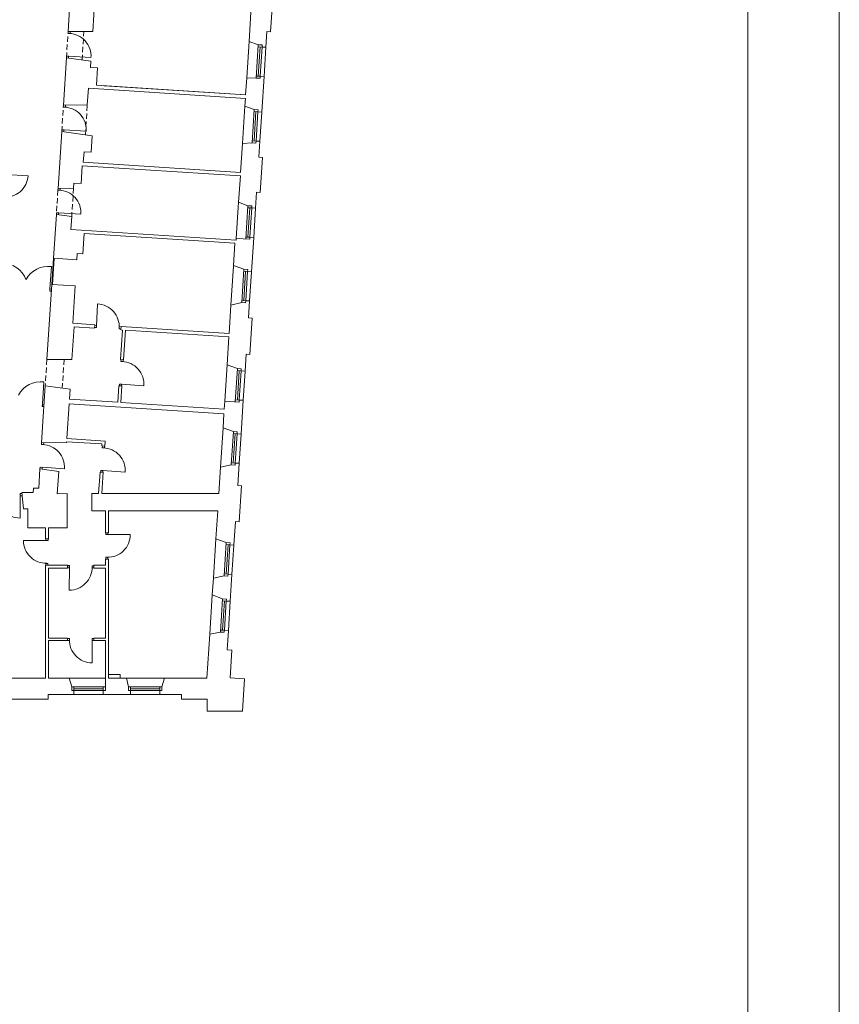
# Model space of a CAD drawing. Header units: centimetres. Extents: x 695802 to 711011, y 25963 to 44188.
# Tile 137 of 157: x 701496 to 701653, y 38908 to 39096. Entities that reach past the tile are written whole.
import ezdxf

# ---------------------------------------------------------------- set-up
doc = ezdxf.new("R2010")
doc.units = ezdxf.units.CM
doc.linetypes.add('DASHED', pattern=[19.05, 12.7, -6.35])
for name, color, linetype, lineweight in [('Drzwi i okna', 51, 'Continuous', 9), ('Przekrojowa', 253, 'Continuous', 25), ('Ramka', 255, 'Continuous', 9), ('Widokowa', 140, 'Continuous', 9)]:
    doc.layers.add(name, color=color, linetype=linetype, lineweight=lineweight)
doc.layers.add('Obrys powierzchni', color=50, linetype='Continuous', lineweight=9, plot=False)

# ---------------------------------------------------------------- blocks, each defined once
blk = doc.blocks.new('zw$2918')
at = {"layer": 'Drzwi i okna', "color": 0, "lineweight": 0}
for p, q in [((3661.2, -1510.3), (3661.7, -1503.7)), ((3669.2, -1510.8), (3669.6, -1504.2)), ((3669.6, -1504.2), (3669.6, -1504.2)), ((3670.2, -1510.9), (3661.2, -1510.3)), ((3669.2, -1510.8), (3669.2, -1510.8)), ((3655.6, -1597), (3655.2, -1603.5)), ((3664.6, -1597.6), (3655.6, -1597)), ((3663.2, -1604), (3663.6, -1597.5)), ((3663.6, -1597.5), (3748.9, -1603)), ((3642.9, -1791.7), (3643.5, -1785.1)), ((3651.9, -1792.3), (3642.9, -1791.7)), ((3650.9, -1792.2), (3651.4, -1785)), ((3650.9, -1792.2), (3650.9, -1792.2)), ((3651.3, -1785.6), (3651.3, -1785.6)), ((3637.4, -1878.4), (3637, -1884.9)), ((3646.4, -1879), (3637.4, -1878.4)), ((3644.9, -1886), (3645.4, -1879)), ((3645.4, -1879), (3730.7, -1884.4)), ((3423, -2049.3), (3508.4, -2054.9)), ((3622.6, -2109.1), (3623, -2102.5)), ((3630.6, -2109.6), (3631, -2103)), ((3631, -2103), (3631, -2103)), ((3631.6, -2109.6), (3622.6, -2109.1)), ((3630.6, -2109.6), (3630.6, -2109.5)), ((3617, -2195.8), (3616.6, -2202.3)), ((3626, -2196.4), (3617, -2195.8)), ((3624.6, -2202.8), (3625, -2196.3)), ((3625, -2196.3), (3710.3, -2201.8)), ((3591.8, -2486.9), (3598, -2401.6)), ((3591.8, -2485.9), (3591.2, -2494.9)), ((3591.2, -2494.9), (3597.7, -2495.4)), ((3598.2, -2487.4), (3591.8, -2486.9)), ((3769.9, -2629.7), (3773.5, -2544.3)), ((3770.1, -2626.3), (3763.5, -2625.9)), ((3770.2, -2625.3), (3769.7, -2634.2)), ((3857, -2629.9), (3856.5, -2638.9)), ((3863.4, -2631.3), (3856.9, -2630.9)), ((3769.7, -2634.2), (3763.1, -2633.9)), ((3856.5, -2638.9), (3863, -2639.3)), ((3863.3, -2763.9), (3863.8, -2757.2)), ((3872.3, -2764.5), (3863.3, -2763.9)), ((3871.3, -2764.4), (3871.7, -2757.7)), ((3563.4, -2927.7), (3569, -2842.4)), ((3857.8, -2850.7), (3857.4, -2857.1)), ((3866.8, -2851.2), (3857.8, -2850.7)), ((3865.3, -2857.6), (3865.7, -2851.2)), ((3865.7, -2851.2), (3951.1, -2856.6)), ((3563.4, -2926.7), (3562.8, -2935.7)), ((3569.9, -2928.2), (3563.4, -2927.7)), ((3562.8, -2935.7), (3569.3, -2936.1)), ((3559.9, -3081.2), (3560.3, -3074.6)), ((3568.8, -3081.8), (3559.9, -3081.2)), ((3567.8, -3081.8), (3568.3, -3075.1)), ((3792, -3093.7), (3792.4, -3087)), ((3800.9, -3094.3), (3792, -3093.7)), ((3800, -3094.2), (3800.4, -3087.5)), ((3554.3, -3168), (3553.9, -3174.5)), ((3563.3, -3168.6), (3554.3, -3168)), ((3561.8, -3175), (3562.3, -3168.5)), ((3562.3, -3168.5), (3647.6, -3174)), ((3786.4, -3180.5), (3786, -3186.9)), ((3795.4, -3181), (3786.4, -3180.5)), ((3794, -3187.4), (3794.4, -3181)), ((3794.4, -3181), (3879.7, -3186.4)), ((3478, -3278), (3478, -3269)), ((3478, -3269), (3485, -3269)), ((3485.8, -3277), (3478, -3277)), ((3478, -3277), (3478.2, -3362.5)), ((3805.4, -3425.5), (3805.4, -3419)), ((3813.4, -3419), (3813.4, -3425.5)), ((3576.7, -3448.5), (3491.2, -3448.3)), ((3575.7, -3448.5), (3584.7, -3448.5)), ((3576.7, -3442), (3576.7, -3448.5)), ((3584.7, -3448.5), (3584.7, -3442)), ((3814.4, -3425.5), (3805.4, -3425.5)), ((3813.4, -3425.5), (3898.9, -3425.4)), ((3575.5, -3535.4), (3584.5, -3535.4)), ((3576.5, -3535.4), (3576.5, -3542)), ((3584.5, -3535.4), (3584.5, -3542)), ((3814.6, -3512.4), (3805.6, -3512.4)), ((3805.6, -3512.4), (3805.6, -3519)), ((3813.6, -3512.4), (3813.6, -3519)), ((3666.2, -3544.3), (3659.7, -3544.3)), ((3659.7, -3552.3), (3666.2, -3552.3)), ((3666.2, -3552.3), (3666, -3637.8)), ((3666.2, -3553.3), (3666.2, -3544.3)), ((3753.1, -3553.5), (3753.1, -3544.5)), ((3753.1, -3544.5), (3759.7, -3544.5)), ((3753.1, -3552.5), (3759.7, -3552.5)), ((3666.3, -3822.2), (3659.7, -3822.2)), ((3666.3, -3830.2), (3659.7, -3830.2)), ((3666.3, -3831.2), (3666.3, -3822.2)), ((3753.2, -3831), (3753.2, -3822)), ((3753.2, -3822), (3759.7, -3822)), ((3759.7, -3830), (3753.2, -3830)), ((3753.2, -3830), (3753.3, -3915.5))]:
    blk.add_line(p, q, dxfattribs=at)
at = {"layer": 'Drzwi i okna', "color": 0, "lineweight": 0, "ltscale": 1.6}
for centre, radius, start, end in [((3662.4, -1597.3), 86.7, 356.2036, 87.8142), ((3644.1, -1878.7), 86.7, 356.2036, 87.8142), ((3421.8, -2049.4), 86.7, 264.7676, 356.3783), ((3623.8, -2196), 86.7, 356.2036, 87.8142), ((3410.9, -2483.8), 95.4, 20.051, 89.8558), ((3584.7, -2496.1), 95.4, 81.999, 151.8038), ((3770.1, -2631), 86.7, 356.1135, 87.7241), ((3864.5, -2850.9), 86.7, 356.2036, 87.8142), ((3556.3, -2937), 95.4, 82.3767, 152.1814), ((3561, -3168.2), 86.7, 356.2036, 87.8142), ((3793.2, -3180.7), 86.7, 356.2036, 87.8142), ((3477.8, -3275.8), 86.7, 178.61, 270.2206), ((3577.9, -3448.7), 86.7, 179.771, 271.3816), ((3812.2, -3425.7), 86.7, 268.6184, 0.229), ((3666.4, -3551.1), 86.7, 269.771, 1.3816), ((3753, -3828.8), 86.7, 178.61, 270.2206)]:
    blk.add_arc(centre, radius, start, end, dxfattribs=at)
at = {"layer": 'Drzwi i okna', "color": 0, "lineweight": 0}
for centre, start, end in [((3513.6, -2484.6), 354.1927, 357.4913), ((3778.7, -2630.1), 355.2588, 358.5574), ((3485.2, -2926), 354.5703, 357.8689), ((3399.9, -3273.7), 358.4469, 1.7455), ((3580, -3526.6), 88.2461, 91.5447), ((3810.1, -3503.7), 88.4553, 91.7539), ((3744.3, -3549.1), 178.2461, 181.5447), ((3675.1, -3826.7), 358.4469, 1.7455)]:
    blk.add_arc(centre, 78.2, start, end, dxfattribs=at)
at = {"layer": 'Przekrojowa', "color": 0, "lineweight": 0, "ltscale": 1.6}
for p, q in [((3764.6, -1367.5), (3755.9, -1502.6)), ((4444.1, -1367.3), (4435.3, -1504.5)), ((3661.7, -1503.7), (3667.2, -1417.9)), ((4352.7, -1540.8), (4361.4, -1406)), ((3661.7, -1503.7), (3755.9, -1502.6)), ((4417.4, -1563.4), (4421.3, -1503.6)), ((4421.3, -1503.6), (4435.3, -1504.5)), ((4352.7, -1540.8), (4388.2, -1553.8)), ((3643.5, -1785.1), (3655.2, -1603.5)), ((3655.2, -1603.5), (3748.6, -1616.7)), ((3748.6, -1616.7), (3747, -1640.5)), ((3774, -1642.2), (3747, -1640.5)), ((3774, -1642.2), (3769.7, -1708.5)), ((4343.7, -1680.4), (4339.5, -1745.3)), ((4343.7, -1680.3), (4380, -1681)), ((4401.5, -1809.9), (4410.2, -1675.2)), ((3738.9, -1720.1), (3734.8, -1784)), ((3738.9, -1720.1), (4338.6, -1758.9)), ((3769.7, -1708.5), (4339.5, -1745.3)), ((3769.7, -1708.5), (4339.5, -1745.3)), ((3797.8, -1723.9), (4338.6, -1758.9)), ((3798.6, -1710.4), (4339.5, -1745.3)), ((3798.6, -1710.4), (4339.5, -1745.3)), ((4338.6, -1758.9), (4336.8, -1788.2)), ((3643.4, -1785.1), (3734.8, -1784)), ((4336.8, -1788.2), (4372.3, -1801.2)), ((3623, -2102.5), (3637, -1884.9)), ((3637, -1884.9), (3753.3, -1901.4)), ((3753.3, -1901.4), (3749.2, -1964.3)), ((4320.4, -2041.7), (4327.5, -1931.1)), ((4327.5, -1931.1), (4364.1, -1928.5)), ((4378.8, -1929.5), (4364.1, -1928.5)), ((4390.3, -1983.6), (4394.2, -1922.7)), ((3722.3, -1962.5), (3719.6, -2002.9)), ((3749.2, -1964.3), (3722.3, -1962.5)), ((4390.3, -1983.6), (4404.3, -1984.5)), ((4404.3, -1984.5), (4395.6, -2118.6)), ((3715.8, -2016.3), (3711.4, -2084.1)), ((3715.8, -2016.3), (4319.5, -2055.2)), ((3719.6, -2002.9), (4320.4, -2041.7)), ((4313, -2155.9), (4319.5, -2055.2)), ((3623, -2102.5), (3682.2, -2101.8)), ((3683.4, -2082.3), (3682.2, -2101.8)), ((3683.4, -2082.3), (3711.4, -2084.1)), ((4377.7, -2178.6), (4381.7, -2117.7)), ((4381.7, -2117.7), (4395.6, -2118.6)), ((4313, -2155.9), (4348.5, -2168.9)), ((3605.8, -2369.9), (3616.6, -2202.3)), ((3616.6, -2202.3), (3675.2, -2210.6)), ((3675.2, -2210.6), (3672, -2260)), ((3672, -2260), (4303.7, -2300.7)), ((3718.1, -2353.1), (3723.1, -2275.3)), ((3723.1, -2275.3), (4298.9, -2312.4)), ((4304.1, -2293.9), (4303.7, -2300.7)), ((4362.1, -2421.1), (4370.5, -2290.4)), ((4298.9, -2312.4), (4293.5, -2397)), ((3605.8, -2369.9), (3694.6, -2375.6)), ((3694.6, -2375.6), (3696.1, -2351.7)), ((3696.1, -2351.7), (3718.1, -2353.1)), ((4293.5, -2397), (4332.9, -2411.4)), ((3580.8, -2757.1), (3599.3, -2469.7)), ((3599.3, -2469.7), (3688.2, -2475.4)), ((3688.2, -2475.4), (3678.9, -2618.1)), ((4283.7, -2548.6), (4276.7, -2656.7)), ((4283.7, -2548.6), (4324.7, -2538.7)), ((4339.5, -2539.7), (4324.7, -2538.7)), ((4354.9, -2532.9), (4350.7, -2597.7)), ((3676.1, -2756), (3684.1, -2632.1)), ((3678.9, -2618.1), (3763.8, -2623.6)), ((3684.1, -2632.1), (3762.9, -2637.2)), ((3762.9, -2637.2), (3763.8, -2623.6)), ((3862.8, -2643.6), (3863.6, -2630.1)), ((3863.6, -2630.1), (4276.7, -2656.7)), ((4350.7, -2597.7), (4364.7, -2598.6)), ((4364.7, -2598.6), (4355.8, -2736.8)), ((3868.7, -2644), (3861.4, -2757.1)), ((3862.8, -2643.6), (3868.7, -2644)), ((3880.7, -2644.8), (3873.4, -2757.9)), ((3880.7, -2644.8), (4275.8, -2670.3)), ((4269, -2776.7), (4275.8, -2670.3)), ((4337.6, -2800.8), (4341.8, -2735.9)), ((4341.8, -2735.9), (4355.8, -2736.8)), ((3580.8, -2757.1), (3676.1, -2756)), ((3861.4, -2757.1), (3873.4, -2757.9)), ((4269, -2776.7), (4308.4, -2791.1)), ((3574.4, -2856.9), (3566.8, -2974.4)), ((3574.4, -2856.9), (3668.7, -2870.3)), ((3854.9, -2857), (3850.9, -2919.8)), ((3854.9, -2857), (3866.9, -2857.7)), ((3866.9, -2857.7), (3862.9, -2920.6)), ((3668.7, -2870.3), (3666.3, -2907.9)), ((3656.5, -3058.7), (3665.1, -2925.5)), ((3665.1, -2925.5), (4256.9, -2963.7)), ((3666.3, -2907.9), (3850.9, -2919.8)), ((3862.9, -2920.6), (4258, -2946.1)), ((4258, -2946.1), (4260, -2915.8)), ((4322.1, -3041.3), (4330.4, -2912.5)), ((4253.5, -3017.2), (4256.9, -2963.7)), ((3566.8, -2974.4), (3560.3, -3074.7)), ((4253.5, -3017.2), (4292.9, -3031.6)), ((3560.3, -3074.7), (3655.6, -3073.5)), ((3655.6, -3073.5), (3655.8, -3070.7)), ((3655.8, -3070.7), (3790.4, -3079.4)), ((3656.5, -3058.7), (3803.2, -3068.2)), ((3790, -3087), (3790.4, -3079.4)), ((3801.9, -3087.8), (3803.2, -3068.2)), ((3790, -3087), (3801.9, -3087.8)), ((4243.8, -3167.5), (4284.7, -3158.9)), ((4314.9, -3153), (4309.4, -3237.8)), ((3553.9, -3174.5), (3549.1, -3248.1)), ((3553.9, -3174.5), (3625.4, -3184.6)), ((3619.9, -3269.2), (3625.4, -3184.6)), ((3778.2, -3269.1), (3783.5, -3186.8)), ((3783.5, -3186.8), (3795.5, -3187.5)), ((3790.2, -3269.1), (3795.5, -3187.5)), ((4243.8, -3167.5), (4237.3, -3269.1)), ((3484.5, -3264.1), (3527.8, -3264.1)), ((3484.5, -3264.1), (3490.9, -3327.7)), ((3528.9, -3248.1), (3527.8, -3264.1)), ((3528.9, -3248.1), (3549.1, -3248.1)), ((3657.7, -3269), (3619.9, -3269.2)), ((3657.7, -3335), (3657.7, -3269)), ((3751.7, -3335), (3751.7, -3269)), ((3751.7, -3269.1), (3778.2, -3269.1)), ((3790.2, -3269.1), (3911.7, -3269.1)), ((3911.7, -3269.1), (4237.3, -3269.1)), ((4309.4, -3237.8), (4323.4, -3238.8)), ((4323.4, -3238.8), (4314.5, -3376.9)), ((3490.9, -3327.7), (3507.7, -3327.7)), ((3507.7, -3400), (3507.7, -3327.7)), ((3657.7, -3335), (3657.7, -3400)), ((3803.7, -3335), (3751.7, -3335)), ((3803.7, -3419), (3803.7, -3335)), ((3815.8, -3419), (3815.8, -3335)), ((4233, -3335), (3815.8, -3335)), ((4226.1, -3441.7), (4233, -3335)), ((4294.7, -3465.8), (4300.5, -3376)), ((4300.5, -3376), (4314.5, -3376.9)), ((3574.7, -3400), (3507.7, -3400)), ((3574.7, -3442), (3574.7, -3400)), ((3657.7, -3400), (3586.7, -3400)), ((3586.7, -3400), (3586.7, -3442)), ((3803.7, -3419), (3815.8, -3419)), ((3586.7, -3442), (3574.7, -3442)), ((4226.1, -3441.7), (4265.5, -3456.2)), ((3803.7, -3542), (3803.7, -3519)), ((3803.7, -3519), (3815.8, -3519)), ((3815.8, -3973.7), (3815.8, -3519)), ((3586.7, -3542), (3574.7, -3542)), ((3574.7, -3542), (3574.7, -3973.7)), ((3586.7, -3542), (3659.7, -3542)), ((3586.7, -3554), (3659.7, -3554)), ((3586.7, -3554), (3586.7, -3821)), ((3659.7, -3542), (3659.7, -3554)), ((3759.7, -3542), (3803.7, -3542)), ((3759.7, -3542), (3759.7, -3554)), ((3759.7, -3554), (3803.7, -3554)), ((3803.7, -3821), (3803.7, -3554)), ((4212.3, -3656.3), (4216.4, -3592.1)), ((4216.4, -3592.1), (4257.3, -3583.4)), ((4280.8, -3680.4), (4287.5, -3577.6)), ((4212.3, -3656.3), (4251.7, -3670.7)), ((4202.6, -3806.6), (4243.4, -3798)), ((4273.6, -3792.1), (4268.9, -3866)), ((3586.7, -3821), (3659.7, -3821)), ((3586.7, -3830), (3586.7, -3973.7)), ((3586.7, -3830), (3659.7, -3830)), ((3659.7, -3821), (3659.7, -3830)), ((3759.7, -3821), (3803.7, -3821)), ((3759.7, -3821), (3759.7, -3830)), ((3759.7, -3830), (3803.7, -3830)), ((3803.7, -3973.7), (3803.7, -3830)), ((4202.6, -3806.6), (4191.8, -3973.7)), ((4191.8, -3973.7), (4202.6, -3806.6)), ((4286.8, -3867.2), (4268.9, -3866)), ((4286.8, -3867.2), (4280, -3973.3)), ((3574.7, -3973.7), (3391.5, -3973.7)), ((3665.3, -3973.7), (3586.7, -3973.7)), ((3665.3, -3973.7), (3676.1, -4007.1)), ((3859.8, -3959.7), (3815.8, -3959.7)), ((3884.5, -3973.7), (3815.8, -3973.7)), ((3859.8, -3959.7), (3859.8, -3973.7)), ((3884.5, -3973.7), (3892.1, -4007.1)), ((4029.5, -3973.7), (4019.7, -4007.1)), ((4191.8, -3973.7), (4029.5, -3973.7)), ((4280, -3973.3), (4335.3, -3976.8)), ((4327.4, -4099.8), (4335.3, -3976.8)), ((3446.9, -4054.8), (3584.9, -4054.8)), ((3683.9, -4036.8), (3584.9, -4036.8)), ((3584.9, -4054.8), (3584.9, -4036.8)), ((3795.9, -4036.8), (3899.9, -4036.8)), ((4011.9, -4036.8), (4094.9, -4036.8)), ((4094.9, -4036.8), (4094.9, -4054.8)), ((4094.9, -4054.8), (4192.9, -4054.8)), ((4192.9, -4054.8), (4192.9, -4099.8)), ((4192.9, -4099.8), (4316.9, -4099.8)), ((4192.9, -4099.8), (4327.4, -4099.8))]:
    blk.add_line(p, q, dxfattribs=at)
at = {"layer": 'Przekrojowa', "color": 0, "lineweight": 0}
for p, q in [((4388.2, -1553.8), (4403, -1554.7)), ((4403, -1554.7), (4402.5, -1562.5)), ((4402.5, -1562.5), (4417.4, -1563.4)), ((4417.4, -1563.4), (4402.5, -1562.5)), ((4380, -1681), (4394.8, -1682)), ((4394.8, -1682), (4395.3, -1674.2)), ((4395.3, -1674.2), (4410.2, -1675.2)), ((4410.2, -1675.2), (4395.3, -1674.2)), ((4372.3, -1801.2), (4387, -1802.2)), ((4387, -1802.2), (4386.5, -1810)), ((4386.5, -1810), (4401.5, -1810.9)), ((4401.5, -1810.9), (4386.5, -1810)), ((4378.8, -1929.5), (4379.3, -1921.7)), ((4379.3, -1921.7), (4394.2, -1922.7)), ((4394.2, -1922.7), (4379.3, -1921.7)), ((4348.5, -2168.9), (4363.3, -2169.9)), ((4363.3, -2169.9), (4362.8, -2177.6)), ((4362.8, -2177.6), (4377.7, -2178.6)), ((4377.7, -2178.6), (4362.8, -2177.6)), ((4304.1, -2293.9), (4355.1, -2297.2)), ((4355.1, -2297.2), (4355.6, -2289.4)), ((4355.6, -2289.4), (4370.5, -2290.4)), ((4370.5, -2290.4), (4355.6, -2289.4)), ((4332.9, -2411.4), (4347.7, -2412.4)), ((4347.7, -2412.4), (4347.2, -2420.1)), ((4347.2, -2420.1), (4362.1, -2421.1)), ((4362.1, -2421.1), (4347.2, -2420.1)), ((4339.5, -2539.7), (4340, -2531.9)), ((4340, -2531.9), (4354.9, -2532.9)), ((4354.9, -2532.9), (4340, -2531.9)), ((4308.4, -2791.1), (4323.2, -2792)), ((4323.2, -2792), (4322.7, -2799.8)), ((4322.7, -2799.8), (4337.6, -2800.8)), ((4337.6, -2800.8), (4322.7, -2799.8)), ((4260, -2915.8), (4315, -2919.3)), ((4315, -2919.3), (4315.5, -2911.6)), ((4315.5, -2911.6), (4330.4, -2912.5)), ((4330.4, -2912.5), (4315.5, -2911.6)), ((4292.9, -3031.6), (4307.7, -3032.5)), ((4307.7, -3032.5), (4307.2, -3040.3)), ((4307.2, -3040.3), (4322.1, -3041.3)), ((4322.1, -3041.3), (4307.2, -3040.3)), ((4284.7, -3158.9), (4299.4, -3159.8)), ((4299.4, -3159.8), (4299.9, -3152.1)), ((4299.9, -3152.1), (4314.9, -3153)), ((4314.9, -3153), (4299.9, -3152.1)), ((4265.5, -3456.2), (4280.3, -3457.1)), ((4280.3, -3457.1), (4279.8, -3464.9)), ((4279.8, -3464.9), (4294.7, -3465.8)), ((4294.7, -3465.8), (4279.8, -3464.9)), ((4257.3, -3583.4), (4272.1, -3584.4)), ((4272.1, -3584.4), (4272.6, -3576.6)), ((4272.6, -3576.6), (4287.5, -3577.6)), ((4287.5, -3577.6), (4272.6, -3576.6)), ((4251.7, -3670.7), (4266.4, -3671.7)), ((4266.4, -3671.7), (4265.9, -3679.4)), ((4265.9, -3679.4), (4280.8, -3680.4)), ((4280.8, -3680.4), (4265.9, -3679.4)), ((4243.4, -3798), (4258.2, -3798.9)), ((4258.2, -3798.9), (4258.7, -3791.2)), ((4258.7, -3791.2), (4273.6, -3792.1)), ((4273.6, -3792.1), (4258.7, -3791.2)), ((3803.7, -3973.7), (3803.7, -4021.9)), ((3676.1, -4007.1), (3676.1, -4021.9)), ((3676.1, -4021.9), (3683.9, -4021.9)), ((3683.9, -4021.9), (3683.9, -4036.8)), ((3683.9, -4036.8), (3683.9, -4021.9)), ((3803.7, -4021.9), (3795.9, -4021.9)), ((3795.9, -4021.9), (3795.9, -4036.8)), ((3795.9, -4036.8), (3795.9, -4021.9)), ((3892.1, -4007.1), (3892.1, -4021.9)), ((3892.1, -4021.9), (3899.9, -4021.9)), ((3899.9, -4021.9), (3899.9, -4036.8)), ((3899.9, -4036.8), (3899.9, -4021.9)), ((4019.7, -4021.9), (4011.9, -4021.9)), ((4011.9, -4021.9), (4011.9, -4036.8)), ((4011.9, -4036.8), (4011.9, -4021.9)), ((4019.7, -4007.1), (4019.7, -4021.9))]:
    blk.add_line(p, q, dxfattribs=at)
at = {"layer": 'Widokowa', "color": 0, "linetype": 'DASHED', "lineweight": 0, "ltscale": 1.6}
for p, q in [((3655.2, -1603.5), (3661.7, -1503.7)), ((3714.8, -1612), (3721.8, -1503)), ((3637, -1884.9), (3643.5, -1785.1)), ((3727.4, -1897.7), (3734.8, -1784)), ((3682.2, -2101.8), (3675.2, -2210.6)), ((3622.6, -2109.1), (3616.6, -2202.3)), ((3580.8, -2757.1), (3574.4, -2856.9)), ((3646.1, -2756.3), (3639, -2866.1))]:
    blk.add_line(p, q, dxfattribs=at)
at = {"layer": 'Widokowa', "color": 0, "lineweight": 0, "ltscale": 1.6}
for p, q in [((4343.7, -1680.4), (4352.7, -1540.8)), ((4410.2, -1675.2), (4417.4, -1563.4)), ((4327.5, -1931.1), (4336.8, -1788.2)), ((4394.2, -1922.7), (4401.5, -1810.9)), ((4304.1, -2293.9), (4313, -2155.9)), ((4370.5, -2290.4), (4377.7, -2178.6)), ((3605.8, -2369.9), (3599.3, -2469.7)), ((3607.8, -2370), (3601.3, -2469.8)), ((4283.7, -2548.6), (4293.3, -2399.3)), ((4354.9, -2532.9), (4362.1, -2421.1)), ((4260, -2915.8), (4269, -2776.7)), ((4330.4, -2912.5), (4337.6, -2800.8)), ((4243.8, -3167.5), (4253.5, -3017.2)), ((4314.9, -3153), (4322.1, -3041.3)), ((4216.4, -3592.1), (4226.1, -3441.7)), ((4287.5, -3577.6), (4294.7, -3465.8)), ((4202.6, -3806.6), (4212.3, -3656.3)), ((4273.6, -3792.1), (4280.8, -3680.4)), ((3665.3, -3973.7), (3803.7, -3973.7)), ((3884.5, -3973.7), (4029.5, -3973.7)), ((3683.9, -4036.8), (3795.9, -4036.8)), ((3899.9, -4036.8), (4011.9, -4036.8))]:
    blk.add_line(p, q, dxfattribs=at)
at = {"layer": 'Widokowa', "color": 0, "lineweight": 0}
for p, q in [((4388.2, -1553.8), (4380, -1681)), ((4402.5, -1562.5), (4387.7, -1561.5)), ((4395.1, -1562), (4387.9, -1673.8)), ((4402.5, -1562.2), (4395.3, -1674.2)), ((4395.3, -1674.2), (4380.5, -1673.3)), ((4372.3, -1801.2), (4364.1, -1928.5)), ((4386.5, -1810), (4371.8, -1809)), ((4379.1, -1809.5), (4371.9, -1921.2)), ((4386.6, -1809.7), (4379.3, -1921.7)), ((4379.3, -1921.7), (4364.6, -1920.8)), ((4348.5, -2168.9), (4340.3, -2296.2)), ((4362.8, -2177.6), (4348, -2176.7)), ((4355.4, -2177.2), (4348.2, -2288.9)), ((4362.8, -2177.4), (4355.6, -2289.4)), ((4355.6, -2289.4), (4340.8, -2288.5)), ((4332.9, -2411.4), (4324.7, -2538.7)), ((4347.2, -2420.1), (4332.4, -2419.2)), ((4339.8, -2419.7), (4332.6, -2531.4)), ((4347.2, -2419.9), (4340, -2531.9)), ((4340, -2531.9), (4325.2, -2530.9)), ((4308.4, -2791.1), (4300.2, -2918.4)), ((4322.7, -2799.8), (4307.9, -2798.8)), ((4315.3, -2799.3), (4308.1, -2911.1)), ((4322.7, -2799.6), (4315.5, -2911.6)), ((4315.5, -2911.6), (4300.7, -2910.6)), ((4292.9, -3031.6), (4284.7, -3158.9)), ((4307.2, -3040.3), (4292.4, -3039.3)), ((4299.8, -3039.8), (4292.6, -3151.6)), ((4307.2, -3040.1), (4299.9, -3152.1)), ((4299.9, -3152.1), (4285.2, -3151.1)), ((4265.5, -3456.2), (4257.3, -3583.4)), ((4279.8, -3464.9), (4265, -3463.9)), ((4272.4, -3464.4), (4265.2, -3576.2)), ((4279.8, -3464.6), (4272.6, -3576.6)), ((4272.6, -3576.6), (4257.8, -3575.7)), ((4251.7, -3670.7), (4243.4, -3798)), ((4265.9, -3679.4), (4251.2, -3678.5)), ((4258.5, -3678.9), (4251.3, -3790.7)), ((4265.9, -3679.2), (4258.7, -3791.2)), ((4258.7, -3791.2), (4243.9, -3790.2)), ((3803.7, -4007.1), (3676.1, -4007.1)), ((3683.9, -4021.9), (3683.9, -4007.1)), ((3795.9, -4014.5), (3683.9, -4014.5)), ((3796.1, -4021.9), (3683.9, -4021.9)), ((3795.9, -4021.9), (3795.9, -4007.1)), ((4019.7, -4007.1), (3892.1, -4007.1)), ((3899.9, -4021.9), (3899.9, -4007.1)), ((4011.9, -4014.5), (3899.9, -4014.5)), ((4012.1, -4021.9), (3899.9, -4021.9)), ((4011.9, -4021.9), (4011.9, -4007.1))]:
    blk.add_line(p, q, dxfattribs=at)

msp = doc.modelspace()

# ---------------------------------------------------------------- linework, layer by layer
at = {"layer": 'Obrys powierzchni', "ltscale": 1.6}
for points in [[(699552.62, 39262.32), (701652.62, 39262.32), (701652.62, 37777.32), (699552.62, 37777.32)], [(699570.12, 39244.82), (701635.12, 39244.82), (701635.12, 37794.82), (699570.12, 37794.82)]]:
    msp.add_lwpolyline(points, close=True, dxfattribs=at)

# ---------------------------------------------------------------- block references
at = {"layer": 'Ramka', "xscale": 0.05, "yscale": 0.05, "zscale": 0.05}
msp.add_blockref('zw$2918', (701322.23, 39169.34), dxfattribs=at)

doc.saveas('drawing.dxf')
